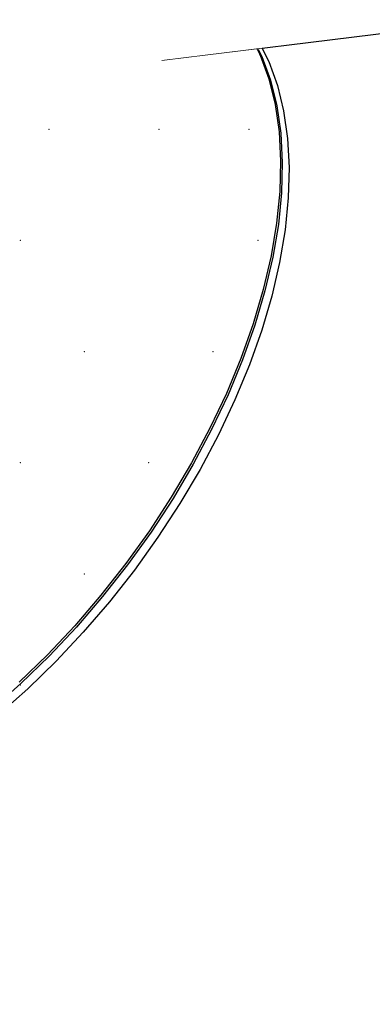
# Model space of a CAD drawing. Header units: millimetres. Extents: x 1798021 to 1815325, y -2500 to 6534.
# Tile 43 of 98: x 1805575 to 1805643, y 4723 to 4914. Entities that reach past the tile are written whole.
import ezdxf

# ---------------------------------------------------------------- set-up
doc = ezdxf.new("R2010")
doc.units = ezdxf.units.MM
doc.header["$MEASUREMENT"] = 0
doc.linetypes.add('Wipeout_Contour', pattern=[1000, 0, -1000])
for name, color, linetype in [('3 - SVĚTLA.3D', 7, 'Continuous'), ('4 - PRVKY ZÁMEČNICKÉ.3D', 7, 'Continuous'), ('Nové_4 - ZDIVO - STĚNY NENOSNÉ.3D', 7, 'Continuous'), ('Nové_Výplně - Povrchové', 7, 'Continuous'), ('Výplně - Povrchové', 7, 'Continuous')]:
    doc.layers.add(name, color=color, linetype=linetype)

# ---------------------------------------------------------------- blocks, each defined once
blk = doc.blocks.new('Řez_16', base_point=(1118812.4, 0))
at = {"color": 254, "linetype": 'Wipeout_Contour', "lineweight": 0, "ltscale": 287125239.6871727}
blk.add_wipeout([(1803569.96, 4604.29), (1803525.66, 4536.08), (1803600.03, 4385.91), (1808975.02, 5237.22), (1808974.93, 5239.5), (1808975.11, 5243.28), (1808975.65, 5246.61), (1808976.55, 5249.45), (1808977.79, 5251.81), (1808979.37, 5253.65), (1808981.29, 5254.98), (1808982.91, 5255.98), (1808983.01, 5256.01), (1808983.32, 5256.23), (1809116.02, 5337.76), (1805901.11, 4943.02), (1805926.98, 4927.12), (1805927.29, 4926.9), (1805927.39, 4926.87), (1805929.02, 4925.87), (1805930.93, 4924.54), (1805932.51, 4922.7), (1805933.76, 4920.34), (1805934.65, 4917.5), (1805935.19, 4914.17), (1805935.37, 4910.4), (1805935.2, 4906.19), (1805934.67, 4901.57), (1805933.78, 4896.58), (1805932.55, 4891.24), (1805930.97, 4885.58), (1805929.06, 4879.65), (1805926.84, 4873.47), (1805924.31, 4867.1), (1805921.48, 4860.55), (1805918.39, 4853.88), (1805915.04, 4847.13), (1805911.46, 4840.33), (1805907.67, 4833.54), (1805903.69, 4826.79), (1805899.55, 4820.12), (1805895.27, 4813.57), (1805890.88, 4807.19), (1805886.4, 4801.02), (1805881.87, 4795.08), (1805877.31, 4789.43), (1805872.75, 4784.09), (1805868.22, 4779.1), (1805863.74, 4774.48), (1805859.35, 4770.27), (1805855.07, 4766.49), (1805850.92, 4763.17), (1805846.94, 4760.32), (1805843.14, 4757.97), (1805839.56, 4756.12), (1805836.2, 4754.8), (1805833.1, 4754), (1805830.27, 4753.73), (1805827.74, 4754), (1805825.5, 4754.8), (1805823.88, 4755.8), (1805823.56, 4756.01), (1805823.47, 4756.05), (1805674.54, 4847.55), (1805672.67, 4848.84), (1805672.1, 4849.05), (1805662.34, 4855.05), (1805660.42, 4856.37), (1805658.84, 4858.22), (1805657.6, 4860.57), (1805656.7, 4863.42), (1805656.16, 4866.74), (1805655.98, 4870.52), (1805656.15, 4874.73), (1805656.69, 4879.35), (1805657.57, 4884.34), (1805658.81, 4889.68), (1805660.38, 4895.33), (1805662.29, 4901.27), (1805664.51, 4907.44), (1805667.05, 4913.82), (1805667.25, 4914.3), (1805621.97, 4908.74), (1805623.24, 4906.19), (1805624.91, 4901.57), (1805626.12, 4896.58), (1805626.89, 4891.24), (1805627.19, 4885.58), (1805627.03, 4879.65), (1805626.41, 4873.47), (1805625.34, 4867.1), (1805623.81, 4860.55), (1805621.85, 4853.88), (1805619.46, 4847.13), (1805616.65, 4840.33), (1805613.45, 4833.54), (1805609.87, 4826.79), (1805605.93, 4820.12), (1805601.67, 4813.57), (1805597.1, 4807.19), (1805592.25, 4801.02), (1805587.16, 4795.08), (1805581.86, 4789.43), (1805576.37, 4784.09), (1805570.74, 4779.1), (1805564.99, 4774.48), (1805559.17, 4770.27), (1805553.3, 4766.49), (1805547.43, 4763.17), (1805541.58, 4760.32), (1805535.81, 4757.97), (1805530.13, 4756.12), (1805524.6, 4754.8), (1805519.23, 4754), (1805514.07, 4753.73), (1805509.14, 4754), (1805504.48, 4754.8), (1805500.12, 4756.12), (1805496.08, 4757.97), (1805492.39, 4760.32), (1805491.06, 4761.32), (1805490.88, 4761.47), (1805490.73, 4761.57), (1805369.32, 4853.07), (1805368.26, 4853.98), (1805367.33, 4854.57), (1805359.37, 4860.57), (1805356.05, 4863.42), (1805353.11, 4866.74), (1805350.59, 4870.52), (1805348.49, 4874.73), (1805348.34, 4875.15), (1805203.57, 4857.37), (1805200.87, 4850.4), (1805197.56, 4843.28), (1805193.79, 4836.4), (1805189.59, 4829.78), (1805184.96, 4823.47), (1805179.95, 4817.52), (1805174.59, 4811.95), (1805168.91, 4806.8), (1805162.94, 4802.1), (1805156.72, 4797.89), (1805150.29, 4794.18), (1805143.69, 4791.01), (1805136.96, 4788.38), (1805130.14, 4786.33), (1805123.27, 4784.85), (1805116.4, 4783.95), (1805109.57, 4783.66), (1805102.81, 4783.95), (1805096.18, 4784.85), (1805089.71, 4786.33), (1805083.44, 4788.38), (1805077.41, 4791.01), (1805076.44, 4791.53), (1805076.24, 4791.64), (1805076.2, 4791.66), (1805002.45, 4831.18)], dxfattribs=at).dxf.layer = 'Výplně - Povrchové'
at = {"color": 254, "linetype": 'Wipeout_Contour', "lineweight": 0, "ltscale": 10843146.4861059}
blk.add_wipeout([(1808975.02, 5237.22), (1803600.03, 4385.91), (1803604.58, 4376.71), (1808976.2, 5227.49), (1808975.64, 5230.68), (1808975.1, 5235.29)], dxfattribs=at).dxf.layer = 'Výplně - Povrchové'
blk = doc.blocks.new('Řez_18', base_point=(1118812.4, 0))
at = {"color": 254, "linetype": 'Wipeout_Contour', "lineweight": 0, "ltscale": 9028226.48208316}
blk.add_wipeout([(1805596.33, 4915.47), (1805598.23, 4912.84), (1805602.41, 4906.34), (1805694.5, 4917.65), (1805701.06, 4928.33)], dxfattribs=at).dxf.layer = 'Výplně - Povrchové'
at = {"layer": '4 - PRVKY ZÁMEČNICKÉ.3D', "color": 181, "linetype": 'Continuous', "lineweight": 30, "true_color": 0x9e3eff}
blk.add_line((1805694.5, 4917.65), (1805602.41, 4906.34), dxfattribs=at)
blk = doc.blocks.new('Řez_20', base_point=(1118812.4, 0))
at = {"color": 254, "linetype": 'Wipeout_Contour', "lineweight": 0, "ltscale": 412533108.0059386}
blk.add_wipeout([(1800920.22, 500), (1804497.49, 500), (1804497.49, 2600), (1805397.49, 2600), (1805397.49, 500), (1806676.49, 500), (1806676.49, 502.46), (1806976.49, 502.46), (1806976.49, 500), (1809927.49, 500), (1809927.49, 2600), (1810827.49, 2600), (1810827.49, 500), (1812755.49, 500), (1812755.49, 2087.56), (1811335.88, 5601.22), (1810067.73, 5400.37), (1810067.73, 5390.19), (1810003.47, 5390.19), (1809952.96, 5382.19), (1809956.06, 5382.19), (1809956.06, 5304.84), (1809959.69, 5298.21), (1809962.99, 5291.1), (1809965.82, 5283.8), (1809968.14, 5276.36), (1809969.95, 5268.83), (1809971.23, 5261.25), (1809971.98, 5253.67), (1809972.19, 5246.14), (1809971.86, 5238.7), (1809970.99, 5231.4), (1809969.59, 5224.29), (1809967.67, 5217.4), (1809965.23, 5210.78), (1809962.3, 5204.47), (1809958.89, 5198.52), (1809955.02, 5192.95), (1809950.71, 5187.8), (1809946, 5183.11), (1809940.91, 5178.89), (1809935.48, 5175.19), (1809929.73, 5172.01), (1809923.93, 5168.9), (1809923.73, 5168.82), (1809922.48, 5168.13), (1809834.1, 5120.76), (1809834.07, 5120.75), (1809833.86, 5120.63), (1809832.89, 5120.12), (1809826.87, 5117.49), (1809820.6, 5115.43), (1809814.13, 5113.95), (1809807.49, 5113.06), (1809800.74, 5112.76), (1809793.9, 5113.06), (1809787.03, 5113.95), (1809780.16, 5115.43), (1809773.34, 5117.49), (1809766.61, 5120.12), (1809760.01, 5123.29), (1809753.58, 5127), (1809747.36, 5131.21), (1809741.39, 5135.91), (1809735.71, 5141.06), (1809730.35, 5146.63), (1809725.34, 5152.58), (1809720.72, 5158.89), (1809716.51, 5165.5), (1809712.74, 5172.39), (1809709.43, 5179.51), (1809706.61, 5186.81), (1809704.28, 5194.25), (1809702.48, 5201.78), (1809701.19, 5209.36), (1809700.45, 5216.94), (1809700.24, 5224.47), (1809700.57, 5231.91), (1809701.43, 5239.21), (1809702.83, 5246.32), (1809704.76, 5253.21), (1809707.19, 5259.83), (1809710.13, 5266.13), (1809713.54, 5272.09), (1809717.41, 5277.66), (1809721.71, 5282.81), (1809726.42, 5287.5), (1809731.51, 5291.72), (1809736.95, 5295.42), (1809742.7, 5298.6), (1809743.66, 5299.11), (1809743.7, 5299.13), (1809743.91, 5299.24), (1809774.39, 5315.58), (1809774.39, 5353.91), (1809533.29, 5315.72), (1809533.29, 5305.87), (1809535.67, 5302.83), (1809540.24, 5296.45), (1809544.51, 5289.91), (1809548.44, 5283.24), (1809552.02, 5276.49), (1809555.22, 5269.69), (1809558.03, 5262.9), (1809560.42, 5256.14), (1809562.39, 5249.47), (1809563.91, 5242.93), (1809564.99, 5236.55), (1809565.61, 5230.37), (1809565.77, 5224.44), (1809565.46, 5218.79), (1809564.7, 5213.45), (1809563.48, 5208.45), (1809561.82, 5203.84), (1809559.72, 5199.63), (1809557.19, 5195.85), (1809554.26, 5192.53), (1809550.93, 5189.68), (1809542.97, 5183.68), (1809542.04, 5183.09), (1809540.98, 5182.18), (1809419.57, 5090.68), (1809419.42, 5090.58), (1809419.24, 5090.43), (1809417.92, 5089.43), (1809414.22, 5087.08), (1809410.18, 5085.23), (1809405.82, 5083.91), (1809401.16, 5083.11), (1809396.23, 5082.84), (1809391.07, 5083.11), (1809385.71, 5083.91), (1809380.17, 5085.23), (1809374.5, 5087.08), (1809368.72, 5089.43), (1809362.88, 5092.28), (1809357, 5095.6), (1809351.14, 5099.38), (1809345.31, 5103.59), (1809339.56, 5108.2), (1809333.93, 5113.2), (1809328.44, 5118.54), (1809323.14, 5124.19), (1809318.05, 5130.12), (1809313.2, 5136.3), (1809308.63, 5142.68), (1809304.37, 5149.22), (1809300.44, 5155.89), (1809296.86, 5162.65), (1809293.65, 5169.44), (1809290.85, 5176.24), (1809288.45, 5182.99), (1809286.49, 5189.66), (1809284.96, 5196.2), (1809283.89, 5202.58), (1809283.27, 5208.76), (1809283.11, 5214.69), (1809283.42, 5220.35), (1809284.18, 5225.69), (1809285.4, 5230.68), (1809287.06, 5235.29), (1809289.16, 5239.5), (1809291.69, 5243.28), (1809294.62, 5246.6), (1809297.95, 5249.45), (1809299.27, 5250.45), (1809299.43, 5250.55), (1809299.6, 5250.7), (1809346.65, 5286.16), (1809231.35, 5267.9), (1809233.99, 5262.9), (1809237.34, 5256.14), (1809240.43, 5249.47), (1809243.26, 5242.93), (1809245.79, 5236.55), (1809248.01, 5230.37), (1809249.92, 5224.44), (1809251.5, 5218.79), (1809252.73, 5213.45), (1809253.62, 5208.45), (1809254.15, 5203.84), (1809254.32, 5199.63), (1809254.14, 5195.85), (1809253.6, 5192.53), (1809252.71, 5189.68), (1809251.46, 5187.33), (1809249.88, 5185.48), (1809247.97, 5184.16), (1809238.2, 5178.16), (1809237.63, 5177.95), (1809235.76, 5176.66), (1809086.83, 5085.16), (1809086.74, 5085.12), (1809086.43, 5084.91), (1809084.8, 5083.91), (1809082.57, 5083.11), (1809080.03, 5082.84), (1809077.2, 5083.11), (1809074.1, 5083.91), (1809070.74, 5085.23), (1809067.16, 5087.08), (1809063.36, 5089.43), (1809059.38, 5092.28), (1809055.23, 5095.6), (1809050.95, 5099.38), (1809046.56, 5103.59), (1809042.08, 5108.2), (1809037.55, 5113.2), (1809032.99, 5118.54), (1809028.43, 5124.19), (1809023.9, 5130.12), (1809019.42, 5136.3), (1809015.03, 5142.68), (1809010.75, 5149.22), (1809006.61, 5155.89), (1809002.63, 5162.65), (1808998.84, 5169.44), (1808995.26, 5176.24), (1808991.91, 5182.99), (1808988.82, 5189.66), (1808986, 5196.2), (1808983.46, 5202.58), (1808981.24, 5208.76), (1808979.33, 5214.69), (1808977.76, 5220.35), (1808976.52, 5225.69), (1808976.2, 5227.49), (1803604.58, 4376.71)], dxfattribs=at).dxf.layer = 'Nové_Výplně - Povrchové'
blk = doc.blocks.new('Řez_63', base_point=(1118812.4, 0))
at = {"color": 254, "linetype": 'Wipeout_Contour', "lineweight": 0, "ltscale": 9027859.914567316}
blk.add_wipeout([(1805515.8, 4979.73), (1805515.8, 4974.96), (1805598.23, 4912.84), (1805596.33, 4915.47), (1805600.4, 4915.97)], dxfattribs=at).dxf.layer = 'Výplně - Povrchové'
at = {"color": 254, "linetype": 'Wipeout_Contour', "lineweight": 0, "ltscale": 5416882.646495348}
blk.add_wipeout([(1805620.99, 4908.62), (1805620.15, 4908.52), (1805621.58, 4907.44)], dxfattribs=at).dxf.layer = 'Výplně - Povrchové'
at = {"color": 254, "linetype": 'Wipeout_Contour', "lineweight": 0, "ltscale": 7222507.64555948}
blk.add_wipeout([(1805616.31, 4908.05), (1805623.25, 4902.82), (1805621.58, 4907.44), (1805620.15, 4908.52)], dxfattribs=at).dxf.layer = 'Výplně - Povrchové'
at = {"color": 254, "linetype": 'Wipeout_Contour', "lineweight": 0, "ltscale": 7222502.057784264}
blk.add_wipeout([(1805616.31, 4908.05), (1805611.66, 4907.48), (1805624.47, 4897.83), (1805623.25, 4902.82)], dxfattribs=at).dxf.layer = 'Výplně - Povrchové'
at = {"color": 254, "linetype": 'Wipeout_Contour', "lineweight": 0, "ltscale": 7222493.941488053}
blk.add_wipeout([(1805611.66, 4907.48), (1805606.22, 4906.81), (1805625.23, 4892.49), (1805624.47, 4897.83)], dxfattribs=at).dxf.layer = 'Výplně - Povrchové'
at = {"color": 254, "linetype": 'Wipeout_Contour', "lineweight": 0, "ltscale": 12639135.31396117}
blk.add_wipeout([(1805515.8, 4974.96), (1805515.8, 4969.54), (1805625.53, 4886.83), (1805625.23, 4892.49), (1805606.22, 4906.81), (1805602.41, 4906.34), (1805598.23, 4912.84)], dxfattribs=at).dxf.layer = 'Výplně - Povrchové'
at = {"color": 254, "linetype": 'Wipeout_Contour', "lineweight": 0, "ltscale": 7222309.379344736}
blk.add_wipeout([(1805515.8, 4963.48), (1805625.37, 4880.9), (1805625.53, 4886.83), (1805515.8, 4969.54)], dxfattribs=at).dxf.layer = 'Výplně - Povrchové'
at = {"color": 254, "linetype": 'Wipeout_Contour', "lineweight": 0, "ltscale": 7222308.539866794}
blk.add_wipeout([(1805515.8, 4963.48), (1805515.8, 4956.84), (1805624.76, 4874.72), (1805625.37, 4880.9)], dxfattribs=at).dxf.layer = 'Výplně - Povrchové'
at = {"color": 254, "linetype": 'Wipeout_Contour', "lineweight": 0, "ltscale": 7222306.779349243}
blk.add_wipeout([(1805515.8, 4956.84), (1805515.8, 4949.65), (1805623.68, 4868.35), (1805624.76, 4874.72)], dxfattribs=at).dxf.layer = 'Výplně - Povrchové'
at = {"color": 254, "linetype": 'Wipeout_Contour', "lineweight": 0, "ltscale": 7222304.108724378}
blk.add_wipeout([(1805623.68, 4868.35), (1805515.8, 4949.65), (1805515.8, 4941.96), (1805622.16, 4861.8)], dxfattribs=at).dxf.layer = 'Výplně - Povrchové'
at = {"color": 254, "linetype": 'Wipeout_Contour', "lineweight": 0, "ltscale": 7222300.544523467}
blk.add_wipeout([(1805515.8, 4933.81), (1805620.19, 4855.13), (1805622.16, 4861.8), (1805515.8, 4941.96)], dxfattribs=at).dxf.layer = 'Výplně - Povrchové'
at = {"color": 254, "linetype": 'Wipeout_Contour', "lineweight": 0, "ltscale": 7222296.108794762}
blk.add_wipeout([(1805620.19, 4855.13), (1805515.8, 4933.81), (1805515.8, 4925.25), (1805617.8, 4848.38)], dxfattribs=at).dxf.layer = 'Výplně - Povrchové'
at = {"color": 254, "linetype": 'Wipeout_Contour', "lineweight": 0, "ltscale": 7222515.253000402}
blk.add_wipeout([(1805621.97, 4908.74), (1805621.19, 4908.65), (1805621.91, 4907.19), (1805623.24, 4906.19)], dxfattribs=at).dxf.layer = 'Výplně - Povrchové'
at = {"color": 254, "linetype": 'Wipeout_Contour', "lineweight": 0, "ltscale": 9027804.751691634}
blk.add_wipeout([(1805515.8, 4923.08), (1805506.85, 4923.08), (1805614.99, 4841.58), (1805617.8, 4848.38), (1805515.8, 4925.25)], dxfattribs=at).dxf.layer = 'Výplně - Povrchové'
at = {"color": 254, "linetype": 'Wipeout_Contour', "lineweight": 0, "ltscale": 7222520.28469314}
blk.add_wipeout([(1805621.91, 4907.19), (1805623.58, 4902.57), (1805624.91, 4901.57), (1805623.24, 4906.19)], dxfattribs=at).dxf.layer = 'Výplně - Povrchové'
at = {"color": 254, "linetype": 'Wipeout_Contour', "lineweight": 0, "ltscale": 7222237.171545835}
blk.add_wipeout([(1805493.59, 4933.08), (1805490.38, 4926.29), (1805611.79, 4834.79), (1805614.99, 4841.58)], dxfattribs=at).dxf.layer = 'Výplně - Povrchové'
at = {"color": 254, "linetype": 'Wipeout_Contour', "lineweight": 0, "ltscale": 7222525.997103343}
blk.add_wipeout([(1805624.91, 4901.57), (1805623.58, 4902.57), (1805624.8, 4897.58), (1805626.12, 4896.58)], dxfattribs=at).dxf.layer = 'Výplně - Povrchové'
at = {"color": 254, "linetype": 'Wipeout_Contour', "lineweight": 0, "ltscale": 7222223.532023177}
blk.add_wipeout([(1805490.38, 4926.29), (1805486.8, 4919.54), (1805608.21, 4828.04), (1805611.79, 4834.79)], dxfattribs=at).dxf.layer = 'Výplně - Povrchové'
at = {"color": 254, "linetype": 'Wipeout_Contour', "lineweight": 0, "ltscale": 7222529.901804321}
blk.add_wipeout([(1805624.8, 4897.58), (1805625.56, 4892.24), (1805626.89, 4891.24), (1805626.12, 4896.58)], dxfattribs=at).dxf.layer = 'Výplně - Povrchové'
at = {"color": 254, "linetype": 'Wipeout_Contour', "lineweight": 0, "ltscale": 7222208.431223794}
blk.add_wipeout([(1805482.87, 4912.87), (1805604.27, 4821.37), (1805608.21, 4828.04), (1805486.8, 4919.54)], dxfattribs=at).dxf.layer = 'Výplně - Povrchové'
at = {"color": 254, "linetype": 'Wipeout_Contour', "lineweight": 0, "ltscale": 7222531.974734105}
blk.add_wipeout([(1805625.56, 4892.24), (1805625.86, 4886.58), (1805627.19, 4885.58), (1805626.89, 4891.24)], dxfattribs=at).dxf.layer = 'Výplně - Povrchové'
at = {"color": 254, "linetype": 'Wipeout_Contour', "lineweight": 0, "ltscale": 7222191.962245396}
blk.add_wipeout([(1805482.87, 4912.87), (1805478.6, 4906.32), (1805600.01, 4814.82), (1805604.27, 4821.37)], dxfattribs=at).dxf.layer = 'Výplně - Povrchové'
at = {"color": 254, "linetype": 'Wipeout_Contour', "lineweight": 0, "ltscale": 7222532.203123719}
blk.add_wipeout([(1805625.71, 4880.65), (1805627.03, 4879.65), (1805627.19, 4885.58), (1805625.86, 4886.58)], dxfattribs=at).dxf.layer = 'Výplně - Povrchové'
at = {"layer": '3 - SVĚTLA.3D', "color": 181, "linetype": 'Continuous', "lineweight": 30, "true_color": 0x9e3eff}
blk.add_line((1805626.89, 4891.24), (1805627.19, 4885.58), dxfattribs=at)
at = {"color": 254, "linetype": 'Wipeout_Contour', "lineweight": 0, "ltscale": 7222174.226619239}
blk.add_wipeout([(1805478.6, 4906.32), (1805474.04, 4899.94), (1805595.44, 4808.44), (1805600.01, 4814.82)], dxfattribs=at).dxf.layer = 'Výplně - Povrchové'
at = {"color": 254, "linetype": 'Wipeout_Contour', "lineweight": 0, "ltscale": 7222530.585575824}
blk.add_wipeout([(1805625.71, 4880.65), (1805625.09, 4874.47), (1805626.41, 4873.47), (1805627.03, 4879.65)], dxfattribs=at).dxf.layer = 'Výplně - Povrchové'
at = {"layer": '3 - SVĚTLA.3D', "color": 181, "linetype": 'Continuous', "lineweight": 30, "true_color": 0x9e3eff}
blk.add_line((1805627.19, 4885.58), (1805627.03, 4879.65), dxfattribs=at)
at = {"color": 254, "linetype": 'Wipeout_Contour', "lineweight": 0, "ltscale": 7222155.333684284}
blk.add_wipeout([(1805469.19, 4893.77), (1805590.6, 4802.27), (1805595.44, 4808.44), (1805474.04, 4899.94)], dxfattribs=at).dxf.layer = 'Výplně - Povrchové'
at = {"color": 254, "linetype": 'Wipeout_Contour', "lineweight": 0, "ltscale": 7222527.13207267}
blk.add_wipeout([(1805625.09, 4874.47), (1805624.01, 4868.1), (1805625.34, 4867.1), (1805626.41, 4873.47)], dxfattribs=at).dxf.layer = 'Výplně - Povrchové'
at = {"color": 254, "linetype": 'Wipeout_Contour', "lineweight": 0, "ltscale": 7222135.399913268}
blk.add_wipeout([(1805464.1, 4887.83), (1805585.51, 4796.33), (1805590.6, 4802.27), (1805469.19, 4893.77)], dxfattribs=at).dxf.layer = 'Výplně - Povrchové'
at = {"color": 254, "linetype": 'Wipeout_Contour', "lineweight": 0, "ltscale": 7222521.863914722}
blk.add_wipeout([(1805624.01, 4868.1), (1805622.49, 4861.55), (1805623.81, 4860.55), (1805625.34, 4867.1)], dxfattribs=at).dxf.layer = 'Výplně - Povrchové'
at = {"color": 254, "linetype": 'Wipeout_Contour', "lineweight": 0, "ltscale": 7222114.548194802}
blk.add_wipeout([(1805458.8, 4882.18), (1805580.2, 4790.68), (1805585.51, 4796.33), (1805464.1, 4887.83)], dxfattribs=at).dxf.layer = 'Výplně - Povrchové'
at = {"color": 254, "linetype": 'Wipeout_Contour', "lineweight": 0, "ltscale": 7222514.81358887}
blk.add_wipeout([(1805622.49, 4861.55), (1805620.52, 4854.88), (1805621.85, 4853.88), (1805623.81, 4860.55)], dxfattribs=at).dxf.layer = 'Výplně - Povrchové'
at = {"color": 254, "linetype": 'Wipeout_Contour', "lineweight": 0, "ltscale": 7222092.907075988}
blk.add_wipeout([(1805458.8, 4882.18), (1805453.31, 4876.84), (1805574.71, 4785.34), (1805580.2, 4790.68)], dxfattribs=at).dxf.layer = 'Výplně - Povrchové'
at = {"color": 254, "linetype": 'Wipeout_Contour', "lineweight": 0, "ltscale": 7222506.024568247}
blk.add_wipeout([(1805620.52, 4854.88), (1805618.13, 4848.13), (1805619.46, 4847.13), (1805621.85, 4853.88)], dxfattribs=at).dxf.layer = 'Výplně - Povrchové'
at = {"color": 254, "linetype": 'Wipeout_Contour', "lineweight": 0, "ltscale": 7222495.551043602}
blk.add_wipeout([(1805618.13, 4848.13), (1805615.32, 4841.33), (1805616.65, 4840.33), (1805619.46, 4847.13)], dxfattribs=at).dxf.layer = 'Výplně - Povrchové'
at = {"color": 254, "linetype": 'Wipeout_Contour', "lineweight": 0, "ltscale": 7222483.457589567}
blk.add_wipeout([(1805615.32, 4841.33), (1805612.12, 4834.54), (1805613.45, 4833.54), (1805616.65, 4840.33)], dxfattribs=at).dxf.layer = 'Výplně - Povrchové'
at = {"color": 254, "linetype": 'Wipeout_Contour', "lineweight": 0, "ltscale": 7222469.818766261}
blk.add_wipeout([(1805612.12, 4834.54), (1805608.54, 4827.79), (1805609.87, 4826.79), (1805613.45, 4833.54)], dxfattribs=at).dxf.layer = 'Výplně - Povrchové'
at = {"color": 254, "linetype": 'Wipeout_Contour', "lineweight": 0, "ltscale": 7222454.718659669}
blk.add_wipeout([(1805604.61, 4821.12), (1805605.93, 4820.12), (1805609.87, 4826.79), (1805608.54, 4827.79)], dxfattribs=at).dxf.layer = 'Výplně - Povrchové'
at = {"color": 254, "linetype": 'Wipeout_Contour', "lineweight": 0, "ltscale": 7222438.25036315}
blk.add_wipeout([(1805604.61, 4821.12), (1805600.34, 4814.57), (1805601.67, 4813.57), (1805605.93, 4820.12)], dxfattribs=at).dxf.layer = 'Výplně - Povrchové'
at = {"color": 254, "linetype": 'Wipeout_Contour', "lineweight": 0, "ltscale": 7222420.515403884}
blk.add_wipeout([(1805595.77, 4808.19), (1805597.1, 4807.19), (1805601.67, 4813.57), (1805600.34, 4814.57)], dxfattribs=at).dxf.layer = 'Výplně - Povrchové'
at = {"color": 254, "linetype": 'Wipeout_Contour', "lineweight": 0, "ltscale": 7222401.623116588}
blk.add_wipeout([(1805590.93, 4802.02), (1805592.25, 4801.02), (1805597.1, 4807.19), (1805595.77, 4808.19)], dxfattribs=at).dxf.layer = 'Výplně - Povrchové'
at = {"color": 254, "linetype": 'Wipeout_Contour', "lineweight": 0, "ltscale": 7222381.689970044}
blk.add_wipeout([(1805590.93, 4802.02), (1805585.84, 4796.08), (1805587.16, 4795.08), (1805592.25, 4801.02)], dxfattribs=at).dxf.layer = 'Výplně - Povrchové'
at = {"color": 254, "linetype": 'Wipeout_Contour', "lineweight": 0, "ltscale": 7222360.838849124}
blk.add_wipeout([(1805585.84, 4796.08), (1805580.53, 4790.43), (1805581.86, 4789.43), (1805587.16, 4795.08)], dxfattribs=at).dxf.layer = 'Výplně - Povrchové'
at = {"color": 254, "linetype": 'Wipeout_Contour', "lineweight": 0, "ltscale": 7222339.1982971}
blk.add_wipeout([(1805580.53, 4790.43), (1805575.05, 4785.09), (1805576.37, 4784.09), (1805581.86, 4789.43)], dxfattribs=at).dxf.layer = 'Výplně - Povrchové'
at = {"color": 254, "linetype": 'Wipeout_Contour', "lineweight": 0, "ltscale": 7222316.901723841}
blk.add_wipeout([(1805575.05, 4785.09), (1805569.41, 4780.1), (1805570.74, 4779.1), (1805576.37, 4784.09)], dxfattribs=at).dxf.layer = 'Výplně - Povrchové'
at = {"color": 254, "linetype": 'Wipeout_Contour', "lineweight": 0, "ltscale": 137224245.2308122}
blk.add_wipeout([(1805494.42, 4759.22), (1805490.88, 4761.47), (1805491.06, 4761.32), (1805494.75, 4758.97), (1805498.79, 4757.12), (1805503.16, 4755.8), (1805507.82, 4755), (1805512.74, 4754.73), (1805517.9, 4755), (1805523.27, 4755.8), (1805528.81, 4757.12), (1805534.48, 4758.97), (1805540.26, 4761.32), (1805546.1, 4764.17), (1805551.97, 4767.49), (1805557.84, 4771.27), (1805563.66, 4775.48), (1805569.41, 4780.1), (1805575.05, 4785.09), (1805580.53, 4790.43), (1805585.84, 4796.08), (1805590.93, 4802.02), (1805595.77, 4808.19), (1805600.34, 4814.57), (1805604.61, 4821.12), (1805608.54, 4827.79), (1805612.12, 4834.54), (1805615.32, 4841.33), (1805618.13, 4848.13), (1805620.52, 4854.88), (1805622.49, 4861.55), (1805624.01, 4868.1), (1805625.09, 4874.47), (1805625.71, 4880.65), (1805625.86, 4886.58), (1805625.56, 4892.24), (1805624.8, 4897.58), (1805623.58, 4902.57), (1805621.91, 4907.19), (1805621.19, 4908.65), (1805620.99, 4908.62), (1805621.58, 4907.44), (1805623.25, 4902.82), (1805624.47, 4897.83), (1805625.23, 4892.49), (1805625.53, 4886.83), (1805625.37, 4880.9), (1805624.76, 4874.72), (1805623.68, 4868.35), (1805622.16, 4861.8), (1805620.19, 4855.13), (1805617.8, 4848.38), (1805614.99, 4841.58), (1805611.79, 4834.79), (1805608.21, 4828.04), (1805604.27, 4821.37), (1805600.01, 4814.82), (1805595.44, 4808.44), (1805590.6, 4802.27), (1805585.51, 4796.33), (1805580.2, 4790.68), (1805574.71, 4785.34), (1805569.08, 4780.35), (1805563.33, 4775.73), (1805557.51, 4771.52), (1805551.64, 4767.74), (1805545.77, 4764.42), (1805539.92, 4761.57), (1805534.15, 4759.22), (1805528.47, 4757.37), (1805522.94, 4756.05), (1805517.57, 4755.25), (1805512.41, 4754.98), (1805507.48, 4755.25), (1805502.83, 4756.05), (1805498.46, 4757.37)], dxfattribs=at).dxf.layer = 'Výplně - Povrchové'
at = {"layer": '3 - SVĚTLA.3D', "color": 181, "linetype": 'Continuous', "lineweight": 30, "true_color": 0x9e3eff}
for p, q in [((1805620.99, 4908.62), (1805621.58, 4907.44)), ((1805621.19, 4908.65), (1805621.91, 4907.19)), ((1805621.97, 4908.74), (1805623.24, 4906.19)), ((1805621.58, 4907.44), (1805623.25, 4902.82)), ((1805621.91, 4907.19), (1805623.58, 4902.57)), ((1805623.24, 4906.19), (1805624.91, 4901.57)), ((1805623.25, 4902.82), (1805624.47, 4897.83)), ((1805623.58, 4902.57), (1805624.8, 4897.58)), ((1805624.91, 4901.57), (1805626.12, 4896.58)), ((1805624.47, 4897.83), (1805625.23, 4892.49)), ((1805624.8, 4897.58), (1805625.56, 4892.24)), ((1805626.12, 4896.58), (1805626.89, 4891.24)), ((1805625.23, 4892.49), (1805625.53, 4886.83)), ((1805625.56, 4892.24), (1805625.86, 4886.58)), ((1805625.53, 4886.83), (1805625.37, 4880.9)), ((1805625.86, 4886.58), (1805625.71, 4880.65)), ((1805625.37, 4880.9), (1805624.76, 4874.72)), ((1805625.71, 4880.65), (1805625.09, 4874.47)), ((1805627.03, 4879.65), (1805626.41, 4873.47)), ((1805624.76, 4874.72), (1805623.68, 4868.35)), ((1805625.09, 4874.47), (1805624.01, 4868.1)), ((1805626.41, 4873.47), (1805625.34, 4867.1)), ((1805623.68, 4868.35), (1805622.16, 4861.8)), ((1805624.01, 4868.1), (1805622.49, 4861.55)), ((1805625.34, 4867.1), (1805623.81, 4860.55)), ((1805622.16, 4861.8), (1805620.19, 4855.13)), ((1805622.49, 4861.55), (1805620.52, 4854.88)), ((1805623.81, 4860.55), (1805621.85, 4853.88)), ((1805620.19, 4855.13), (1805617.8, 4848.38)), ((1805620.52, 4854.88), (1805618.13, 4848.13)), ((1805621.85, 4853.88), (1805619.46, 4847.13)), ((1805617.8, 4848.38), (1805614.99, 4841.58)), ((1805618.13, 4848.13), (1805615.32, 4841.33)), ((1805619.46, 4847.13), (1805616.65, 4840.33)), ((1805614.99, 4841.58), (1805611.79, 4834.79)), ((1805615.32, 4841.33), (1805612.12, 4834.54)), ((1805616.65, 4840.33), (1805613.45, 4833.54)), ((1805611.79, 4834.79), (1805608.21, 4828.04)), ((1805612.12, 4834.54), (1805608.54, 4827.79)), ((1805613.45, 4833.54), (1805609.87, 4826.79)), ((1805608.21, 4828.04), (1805604.27, 4821.37)), ((1805608.54, 4827.79), (1805604.61, 4821.12)), ((1805609.87, 4826.79), (1805605.93, 4820.12)), ((1805604.27, 4821.37), (1805600.01, 4814.82)), ((1805604.61, 4821.12), (1805600.34, 4814.57)), ((1805605.93, 4820.12), (1805601.67, 4813.57)), ((1805600.01, 4814.82), (1805595.44, 4808.44)), ((1805600.34, 4814.57), (1805595.77, 4808.19)), ((1805601.67, 4813.57), (1805597.1, 4807.19)), ((1805595.44, 4808.44), (1805590.6, 4802.27)), ((1805595.77, 4808.19), (1805590.93, 4802.02)), ((1805597.1, 4807.19), (1805592.25, 4801.02)), ((1805590.6, 4802.27), (1805585.51, 4796.33)), ((1805590.93, 4802.02), (1805585.84, 4796.08)), ((1805592.25, 4801.02), (1805587.16, 4795.08)), ((1805585.51, 4796.33), (1805580.2, 4790.68)), ((1805585.84, 4796.08), (1805580.53, 4790.43)), ((1805587.16, 4795.08), (1805581.86, 4789.43)), ((1805580.2, 4790.68), (1805574.71, 4785.34)), ((1805580.53, 4790.43), (1805575.05, 4785.09)), ((1805581.86, 4789.43), (1805576.37, 4784.09)), ((1805575.05, 4785.09), (1805569.41, 4780.1)), ((1805576.37, 4784.09), (1805570.74, 4779.1))]:
    blk.add_line(p, q, dxfattribs=at)
at = {"layer": '3 - SVĚTLA.3D', "color": 7, "linetype": 'Continuous', "lineweight": 0}
for p in [(1805580.47, 4893.04), (1805601.86, 4893.04), (1805619.4, 4893.04), (1805574.9, 4871.39), (1805621.13, 4871.39), (1805587.4, 4849.74), (1805612.4, 4849.74), (1805574.9, 4828.09), (1805599.9, 4828.09), (1805587.4, 4806.44), (1805574.9, 4784.79)]:
    blk.add_point(p, dxfattribs=at)

msp = doc.modelspace()

# ---------------------------------------------------------------- block references
at = {"layer": '4 - PRVKY ZÁMEČNICKÉ.3D', "lineweight": 0}
msp.add_blockref('Řez_16', (1118812.4, 0), dxfattribs=at)

# ---------------------------------------------------------------- next in the draw order: block references
msp.add_blockref('Řez_18', (1118812.4, 0), dxfattribs=at)

# ---------------------------------------------------------------- next in the draw order: block references
at = {"layer": 'Nové_4 - ZDIVO - STĚNY NENOSNÉ.3D', "lineweight": 0}
msp.add_blockref('Řez_20', (1118812.4, 0), dxfattribs=at)

# ---------------------------------------------------------------- next in the draw order: block references
at = {"layer": '3 - SVĚTLA.3D', "lineweight": 0}
msp.add_blockref('Řez_63', (1118812.4, 0), dxfattribs=at)

doc.saveas('drawing.dxf')
